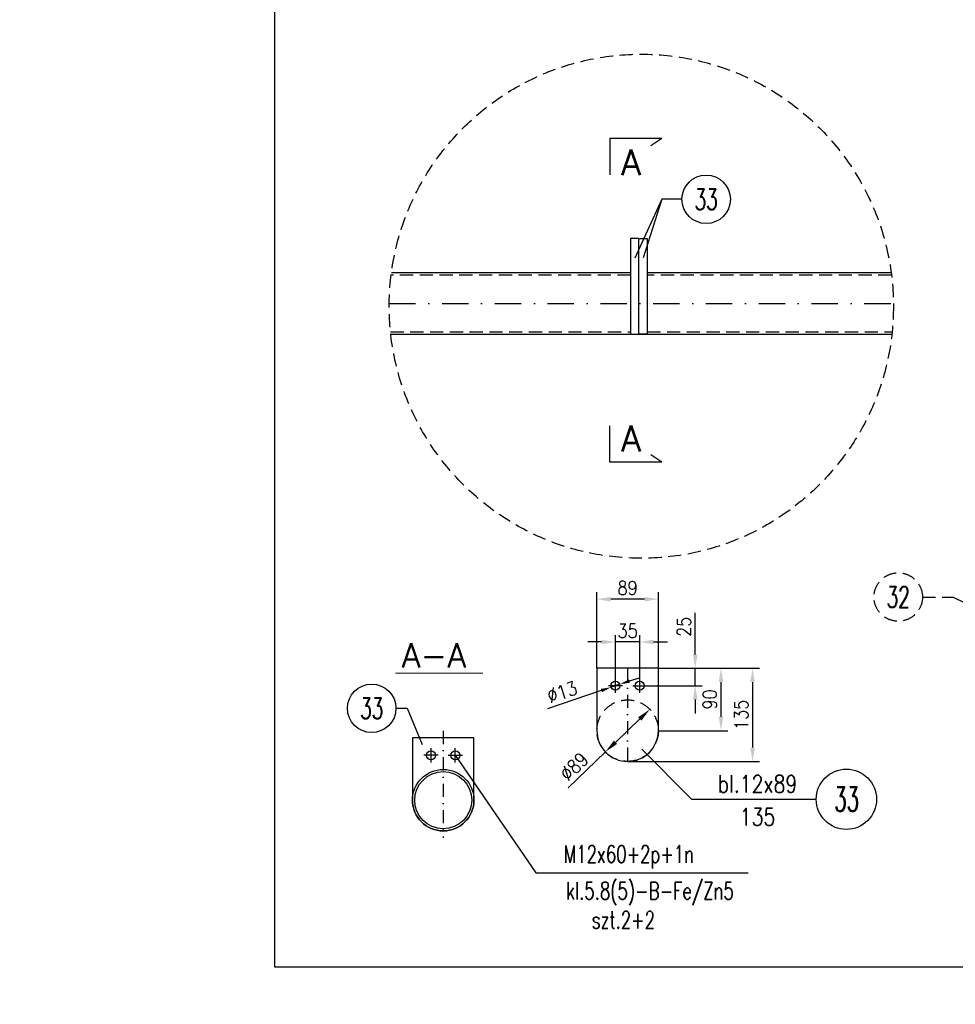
# Model space of a CAD drawing. Header units: millimetres. Extents: x -34919 to 306996, y -293018 to -145733.
# Tile 126 of 256: x 76572 to 77924, y -204822 to -203398. Entities that reach past the tile are written whole.
import ezdxf
from ezdxf.enums import TextEntityAlignment as Align

# ---------------------------------------------------------------- set-up
doc = ezdxf.new("R2010")
doc.units = ezdxf.units.MM
doc.header["$LTSCALE"] = 3
doc.linetypes.add('DASHDOT', pattern=[25.4, 12.7, -6.35, 0, -6.35])
doc.linetypes.add('HIDDEN', pattern=[9.525, 6.35, -3.175])
for name, color, linetype in [('1_Słupy', 1, 'Continuous'), ('CIENKA', 4, 'Continuous'), ('K-wypełnienia', 8, 'Continuous'), ('LAYER0', 7, 'Continuous'), ('poziome 1', 7, 'Continuous'), ('Prz', 5, 'Continuous'), ('slupki', 7, 'Continuous'), ('stezenia', 4, 'Continuous'), ('TROJKAT', 21, 'Continuous')]:
    doc.layers.add(name, color=color, linetype=linetype)
doc.layers.add('OPISY', color=2, linetype='Continuous', lineweight=13)
doc.styles.add('NOVE3', font='romans.shx', dxfattribs={"width": 0.7})
doc.styles.add('R20', font='romans.shx', dxfattribs={"width": 0.85})
doc.styles.add('R50', font='romans.shx', dxfattribs={"width": 0.85, "height": 50})
doc.styles.add('ROMANS', font='romans.shx')
doc.styles.add('WYMIARY', font='ROMANS.shx', dxfattribs={"width": 0.75, "oblique": 15})
doc.dimstyles.new('Skala 1_10', dxfattribs={"dimscale": 10, "dimtxt": 2, "dimasz": 2, "dimexe": 1, "dimexo": 0, "dimtad": 1, "dimdec": 0, "dimdsep": 46, "dimtxsty": 'R20', "dimcen": 0, "dimclrd": 4, "dimclre": 4, "dimclrt": 3, "dimadec": 0, "dimazin": 0, "dimtfac": 1, "dimtdec": 0, "dimtix": 1, "dimtmove": 0, "dimatfit": 2, "dimfxl": 1, "dimtolj": 1, "dimtzin": 0, "dimarcsym": 0})

# ---------------------------------------------------------------- blocks, each defined once
blk = doc.blocks.new('*D271')
at = {"layer": 'Defpoints', "color": 0, "transparency": 16777216}
for p in [(77406, -204235.9), (77406, -204335.8), (77494.9, -204335.8)]:
    blk.add_point(p, dxfattribs=at)
at = {"layer": 'stezenia', "color": 4, "lineweight": -2, "transparency": 16777216}
for p, q in [((77406, -204335.8), (77406, -204225.9)), ((77494.9, -204335.8), (77494.9, -204225.9)), ((77474.9, -204235.9), (77426, -204235.9))]:
    blk.add_line(p, q, dxfattribs=at)
at = {"layer": 'stezenia', "color": 4, "transparency": 16777216}
for points in [[(77426, -204232.6), (77426, -204239.3), (77406, -204235.9)], [(77474.9, -204232.6), (77474.9, -204239.3), (77494.9, -204235.9)]]:
    blk.add_solid(points, dxfattribs=at)
at = {"layer": 'stezenia', "color": 3, "transparency": 16777216, "insert": (77450.4, -204219.7), "char_height": 20, "attachment_point": 5, "style": 'R20'}
blk.add_mtext('\\A1;89', dxfattribs=at)
blk = doc.blocks.new('*D272')
at = {"layer": 'Defpoints', "color": 0, "transparency": 16777216}
for p in [(77494.9, -204335.8), (77450.4, -204470.4), (77631, -204470.4)]:
    blk.add_point(p, dxfattribs=at)
at = {"layer": 'stezenia', "color": 4, "lineweight": -2, "transparency": 16777216}
for p, q in [((77494.9, -204335.8), (77641, -204335.8)), ((77631, -204355.8), (77631, -204450.4)), ((77450.4, -204470.4), (77641, -204470.4))]:
    blk.add_line(p, q, dxfattribs=at)
at = {"layer": 'stezenia', "color": 4, "transparency": 16777216}
for points in [[(77627.6, -204355.8), (77634.3, -204355.8), (77631, -204335.8)], [(77627.6, -204450.4), (77634.3, -204450.4), (77631, -204470.4)]]:
    blk.add_solid(points, dxfattribs=at)
at = {"layer": 'stezenia', "color": 3, "transparency": 16777216, "insert": (77614.7, -204403.1), "char_height": 20, "attachment_point": 5, "rotation": 90, "style": 'R20'}
blk.add_mtext('\\A1;135', dxfattribs=at)
blk = doc.blocks.new('*D273')
at = {"layer": 'Defpoints', "color": 0, "transparency": 16777216}
for p in [(77494.9, -204335.8), (77494.9, -204426), (77585.3, -204426)]:
    blk.add_point(p, dxfattribs=at)
at = {"layer": 'stezenia', "color": 4, "lineweight": -2, "transparency": 16777216}
for p, q in [((77494.9, -204335.8), (77595.3, -204335.8)), ((77585.3, -204355.8), (77585.3, -204406)), ((77494.9, -204426), (77595.3, -204426))]:
    blk.add_line(p, q, dxfattribs=at)
at = {"layer": 'stezenia', "color": 4, "transparency": 16777216}
for points in [[(77582, -204355.8), (77588.7, -204355.8), (77585.3, -204335.8)], [(77582, -204406), (77588.7, -204406), (77585.3, -204426)]]:
    blk.add_solid(points, dxfattribs=at)
at = {"layer": 'stezenia', "color": 3, "transparency": 16777216, "insert": (77569.1, -204380.9), "char_height": 20, "attachment_point": 5, "rotation": 90, "style": 'R20'}
blk.add_mtext('\\A1;90', dxfattribs=at)
blk = doc.blocks.new('*D274')
at = {"layer": 'Defpoints', "color": 0, "transparency": 16777216}
for p in [(77432.8, -204297.8), (77432.8, -204350.9, 0), (77467.9, -204350.9, 0)]:
    blk.add_point(p, dxfattribs=at)
at = {"layer": 'stezenia', "color": 4, "lineweight": -2, "transparency": 16777216}
for p, q in [((77432.8, -204350.9), (77432.8, -204287.8)), ((77467.9, -204350.9), (77467.9, -204287.8)), ((77412.8, -204297.8), (77392.8, -204297.8)), ((77467.9, -204297.8), (77432.8, -204297.8)), ((77487.9, -204297.8), (77507.9, -204297.8))]:
    blk.add_line(p, q, dxfattribs=at)
at = {"layer": 'stezenia', "color": 4, "transparency": 16777216}
for points in [[(77412.8, -204294.5), (77412.8, -204301.1), (77432.8, -204297.8)], [(77487.9, -204294.5), (77487.9, -204301.1), (77467.9, -204297.8)]]:
    blk.add_solid(points, dxfattribs=at)
at = {"layer": 'stezenia', "color": 3, "transparency": 16777216, "insert": (77450.4, -204281.6), "char_height": 20, "attachment_point": 5, "style": 'R20'}
blk.add_mtext('\\A1;35', dxfattribs=at)
blk = doc.blocks.new('*D263')
at = {"layer": 'Defpoints', "color": 0, "transparency": 16777216}
for p in [(77494.9, -204335.8), (77478.1, -204361.1, 0), (77548.1, -204361.1)]:
    blk.add_point(p, dxfattribs=at)
at = {"layer": 'stezenia', "color": 4, "lineweight": -2, "transparency": 16777216}
for p, q in [((77548.1, -204315.8), (77548.1, -204255.7)), ((77494.9, -204335.8), (77558.1, -204335.8)), ((77548.1, -204361.1), (77548.1, -204335.8)), ((77478.1, -204361.1), (77558.1, -204361.1)), ((77548.1, -204381.1), (77548.1, -204401.1))]:
    blk.add_line(p, q, dxfattribs=at)
at = {"layer": 'stezenia', "color": 4, "transparency": 16777216}
for points in [[(77544.8, -204315.8), (77551.5, -204315.8), (77548.1, -204335.8)], [(77544.8, -204381.1), (77551.5, -204381.1), (77548.1, -204361.1)]]:
    blk.add_solid(points, dxfattribs=at)
at = {"layer": 'stezenia', "color": 3, "transparency": 16777216, "insert": (77531.9, -204275.8), "char_height": 20, "attachment_point": 5, "rotation": 90, "style": 'R20'}
blk.add_mtext('\\A1;25', dxfattribs=at)
blk = doc.blocks.new('*D241')
at = {"layer": 'Defpoints', "color": 0, "transparency": 16777216}
for p in [(77439, -204359), (77426.7, -204363.2)]:
    blk.add_point(p, dxfattribs=at)
at = {"layer": 'LAYER0', "color": 4, "lineweight": -2, "transparency": 16777216}
for p, q in [((77439, -204359), (77426.7, -204363.2)), ((77453.2, -204354.2), (77467.4, -204349.4)), ((77412.4, -204368), (77334.7, -204394.4))]:
    blk.add_line(p, q, dxfattribs=at)
at = {"layer": 'LAYER0', "color": 4, "transparency": 16777216}
for points in [[(77452.4, -204351.9), (77454, -204356.6), (77439, -204359)], [(77411.6, -204365.6), (77413.2, -204370.4), (77426.7, -204363.2)]]:
    blk.add_solid(points, dxfattribs=at)
at = {"layer": 'LAYER0', "color": 3, "transparency": 16777216, "insert": (77355.7, -204370.1), "char_height": 20, "attachment_point": 5, "rotation": 18.7084, "style": 'R20'}
blk.add_mtext('\\A1;∅13', dxfattribs=at)
blk = doc.blocks.new('*D264')
at = {"layer": 'Defpoints', "color": 0, "transparency": 16777216}
for p in [(77482.5, -204395.2), (77418.3, -204456.7)]:
    blk.add_point(p, dxfattribs=at)
at = {"layer": 'stezenia', "color": 4, "lineweight": -2, "transparency": 16777216}
for p, q in [((77468, -204409), (77432.8, -204442.9)), ((77418.3, -204456.7), (77364.5, -204508.4))]:
    blk.add_line(p, q, dxfattribs=at)
at = {"layer": 'stezenia', "color": 4, "transparency": 16777216}
for points in [[(77465.7, -204406.6), (77470.4, -204411.4), (77482.5, -204395.2)], [(77430.5, -204440.5), (77435.1, -204445.3), (77418.3, -204456.7)]]:
    blk.add_solid(points, dxfattribs=at)
at = {"layer": 'stezenia', "color": 3, "transparency": 16777216, "insert": (77373, -204477.8), "char_height": 20, "attachment_point": 5, "rotation": 43.835, "style": 'R20'}
blk.add_mtext('\\A1;∅89', dxfattribs=at)

msp = doc.modelspace()

# ---------------------------------------------------------------- linework, layer by layer
at = {"color": 1}
for p, q in [((77499.694, -203569.938, 0), (77424.876, -203569.938, 0)), ((77424.876, -203569.938, 0), (77424.876, -203622.614, 0)), ((77499.694, -203569.938, 0), (77484.093, -203580.736, 0)), ((77424.876, -204038.012, 0), (77424.876, -203985.336, 0)), ((77499.694, -204038.012, 0), (77484.093, -204027.214, 0)), ((77499.694, -204038.012, 0), (77424.876, -204038.012, 0))]:
    msp.add_line(p, q, dxfattribs=at)
at = {"color": 7}
for p, q in [((77443, -204361.117, 0), (77422.615, -204361.117, 0)), ((77432.808, -204371.309, 0), (77432.808, -204350.925, 0)), ((77457.715, -204361.117, 0), (77478.1, -204361.117, 0)), ((77467.908, -204371.309, 0), (77467.908, -204350.925, 0)), ((77176.443, -204461.64, 0), (77156.059, -204461.64, 0)), ((77166.251, -204471.832, 0), (77166.251, -204451.448, 0)), ((77191.159, -204461.64, 0), (77211.543, -204461.64, 0)), ((77201.351, -204471.832, 0), (77201.351, -204451.448, 0))]:
    msp.add_line(p, q, dxfattribs=at)
at = {"color": 4}
msp.add_line((77542.93, -204525.199, 0), (77723.048, -204525.199, 0), dxfattribs=at)
at = {"color": 6}
for points in [[(77454.763, -203852.962), (77466.763, -203852.962), (77466.763, -203714.737), (77454.763, -203714.737)], [(77478.763, -203852.962), (77466.763, -203852.962), (77466.763, -203714.737), (77478.763, -203714.737)]]:
    msp.add_lwpolyline(points, close=True, dxfattribs=at)
for points in [[(77494.858, -204335.767), (77405.958, -204335.767), (77405.958, -204425.962, 1), (77494.858, -204425.962)], [(77228.301, -204436.29), (77139.401, -204436.29), (77139.401, -204526.485, 1), (77228.301, -204526.485)]]:
    msp.add_lwpolyline(points, format="xyb", close=True, dxfattribs=at)
at = {"color": 4}
for centre in [(77563.938, -203657.857), (77080.512, -204393.708)]:
    msp.add_circle(centre, 35, dxfattribs=at)
at = {"color": 6}
for centre in [(77432.808, -204361.117, 0), (77467.908, -204361.117, 0), (77166.251, -204461.64, 0), (77201.351, -204461.64, 0)]:
    msp.add_circle(centre, 6.5, dxfattribs=at)
at = {"layer": 'CIENKA', "linetype": 'Continuous'}
for p, q in [((77528.938, -203657.857), (77499.766, -203657.857)), ((77115.512, -204393.708), (77131.738, -204393.708)), ((77542.93, -204525.199, 0), (77470.843, -204452.724, 0))]:
    msp.add_line(p, q, dxfattribs=at)
at = {"layer": 'CIENKA', "linetype": 'Continuous', "flags": 128}
for points in [[(77499.766, -203657.857), (77460.94, -203742.866)], [(77499.766, -203657.857), (77472.751, -203742.53)], [(77131.738, -204393.708), (77153.559, -204445.957)]]:
    msp.add_lwpolyline(points, dxfattribs=at)
at = {"layer": 'K-wypełnienia', "color": 1, "linetype": 'Continuous'}
msp.add_circle((77766.614, -204525.199, 0), 43.566, dxfattribs=at)
at = {"layer": 'OPISY', "color": 1, "flags": 128}
msp.add_lwpolyline([(77241.292, -204343.112), (77115.062, -204343.112)], dxfattribs=at)
at = {"layer": 'poziome 1', "color": 3, "linetype": 'HIDDEN'}
msp.add_circle((77470.192, -203812.448, 0), 364.376, dxfattribs=at)
at = {"layer": 'Prz'}
msp.add_lwpolyline([(81040.477, -204767.769), (76940.477, -204767.769), (76940.477, -201867.769), (81040.477, -201867.769)], close=True, dxfattribs=at)
at = {"layer": 'slupki', "color": 4, "linetype": 'DASHDOT'}
msp.add_line((77105.837, -203808.512), (77834.547, -203808.512), dxfattribs=at)
at = {"layer": 'slupki', "linetype": 'HIDDEN'}
msp.add_line((77876.566, -204232.813, 0), (77920.769, -204232.813, 0), dxfattribs=at)
at = {"layer": 'slupki', "color": 4, "linetype": 'DASHDOT', "ltscale": 0.5}
msp.add_line((77450.408, -204335.767), (77450.408, -204470.412), dxfattribs=at)
at = {"layer": 'slupki', "linetype": 'HIDDEN'}
for points in [[(77454.763, -203767.662), (77108.578, -203767.662)], [(77831.805, -203767.662), (77478.763, -203767.662)], [(77107.69, -203849.362), (77454.763, -203849.362)], [(77478.763, -203849.362), (77832.694, -203849.362)]]:
    msp.add_lwpolyline(points, dxfattribs=at)
at = {"layer": 'slupki', "linetype": 'HIDDEN', "elevation": 0, "flags": 128}
msp.add_lwpolyline([(77920.769, -204232.813), (78011.232, -204277.574)], dxfattribs=at)
at = {"layer": 'slupki', "color": 4, "linetype": 'DASHDOT', "ltscale": 0.5}
msp.add_lwpolyline([(77183.851, -204426.29), (77183.851, -204580.935)], dxfattribs=at)
at = {"layer": 'slupki', "linetype": 'HIDDEN'}
for centre, radius in [((77841.566, -204232.813, 0), 35), ((77450.408, -204425.962), 44.45)]:
    msp.add_circle(centre, radius, dxfattribs=at)
at = {"layer": 'stezenia', "color": 3}
for points in [[(77454.763, -203764.062), (77109.042, -203764.062)], [(77831.341, -203764.062), (77478.763, -203764.062)], [(77108.075, -203852.962), (77832.309, -203852.962)]]:
    msp.add_lwpolyline(points, dxfattribs=at)
for radius in [44.45, 41.25]:
    msp.add_circle((77183.851, -204526.485), radius, dxfattribs=at)
at = {"layer": 'TROJKAT', "color": 4, "linetype": 'Continuous'}
for p, q in [((77201.351, -204461.64, 0), (77317.643, -204631.287)), ((77317.643, -204631.287), (77624.69, -204631.287))]:
    msp.add_line(p, q, dxfattribs=at)

# ---------------------------------------------------------------- texts
at = {"color": 3, "style": 'WYMIARY', "width": 0.65}
for s, p in [('33', (77563.938, -203657.857)), ('32', (77841.566, -204232.813, 0)), ('33', (77080.512, -204393.708))]:
    msp.add_text(s, height=30, dxfattribs=at).set_placement(p, align=Align.MIDDLE)
at = {"color": 20, "insert": (33837.901, -182331.101), "char_height": 300, "width": 16331.01415, "attachment_point": 1, "style": 'NOVE3'}
msp.add_mtext('{\\C1;Wytyczne montażowe\\P\\H0.83333x;\\C3;Podczas montażu należy bezwzględnie przestrzegać dopuszczalnych tolerancji z uwagi na ścisłe dopasowanie elementów amortyzujących ugięcia dźwigarów przekrycia auli.\\P\\H1.2x;\\C1;\\PZabezpieczenia antykorozyjne.\\C256;\\P\\H0.83333x;\\C3;Wszystkie elementy stalowe konstrukcji należy poddać ocynkowaniu ogniowemu.\\PKonstrukcje przeznaczone do cynkowania ogniowego powinny odpowiadać następującym warunkom:\\P\\pl900;^I1. Spoiny powinny być wykonane metodą półautomatyczną w osłonie gazów ochronnych. Nie zaleca się spawania elektrodą otuloną, ze względu na złą jakość powłoki cynkowej na spoinach.\\P^I2. Powierzchnia konstrukcji powinna być wolna od: zawalcowań, zgorzelin, odprysków po spawaniu, ostrych krawędzi, zanieczyszczeń farbami, olejami, emulsjami oraz innymi materiałami stosowanymi przy trasowaniu, znakowaniu, spawaniu, wierceniu itp. W przypadku spawania elektrodą należy dokładnie usunąć otulinę spawalniczą w celu zminimalizowania wad powłoki. Po ocynkowaniu uwydatnią się wady jakości powierzchni stali np. zawalcowania, rysy traserskie, zeszlifowania, pory, odpryski spawalnicze, wadliwe spoiny.\\P^I3. Elementy konstrukcyjne powinny posiadać odpowiednie otwory technologiczne do odpowietrzenia, swobodnego przepływu cynku zewnątrz i wewnątrz elementu oraz do podwieszenia (mogą być przyspawane uchwyty z blachy z otworami).\\P^I4. W przypadku powierzchni spawanych na zakładkę, spoina powinna być szczelna ze wszystkich stron (spawana na około), a nakładki szczelnie przylegać do konstrukcji. Przekroje skrzynkowe oraz powierzchnie nakładające się mogą powodować uszkodzenie konstrukcji - pękanie spoin.\\P^I5. Każdy element konstrukcyjny powinien składać się z jednego gatunku stali.\\P^I6. Konstrukcje nie powinny posiadać małych szczelin lub wnęk. Spoiny powinny być szczelne i zamknięte wokół elementu, ponieważ w przeciwnym przypadku mogą po cynkowaniu wylewać się z nich resztki topnika i kwasu pogarszając jakość powłoki (tzw. "krwawe wycieki").\\P^I7. Naddatek wymiarowy dla otworów pod śruby powinien wynosić 1 - 2 mm.\\PTermiczne oddziaływanie kąpieli cynkowej uwalnia w elementach naprężenia wewnętrzne, co może powodować odkształcenia. Szczególnie uwidacznia się to w elementach spawanych. Dotyczy to także dwuteowników spawanych, których odkształcenia po cynkowaniu mogą przekroczyć dopuszczalne normy, oraz nie usztywnionych arkuszy blach i otwartych kształtowników giętych.\\P\\C256;\\P\\pl0;\\H1.2x;\\C1;Malowanie konstrukcji.\\P\\H0.83333x;\\C3;Wszystkie elementy stalowe konstrukcji należy pomalować proszkowo na kolor RAL 9011}', dxfattribs=at)
at = {"layer": '1_Słupy', "color": 1, "style": 'ROMANS'}
for p in [(77440.68, -203623.143, 0), (77440.68, -204022.306, 0)]:
    msp.add_text('A', height=37.5, dxfattribs=at).set_placement(p)
at = {"layer": 'OPISY', "color": 1, "style": 'ROMANS'}
msp.add_text('A-A', height=35, dxfattribs=at).set_placement((77124.02, -204334.657))
at = {"layer": 'OPISY', "style": 'R50', "width": 0.8}
for s, p in [('bl.12x89', (77638.202, -204502.986, 0)), ('135', (77638.202, -204550.587, 0))]:
    msp.add_text(s, height=25, dxfattribs=at).set_placement(p, align=Align.MIDDLE)
at = {"layer": 'OPISY', "color": 2, "style": 'R50', "width": 0.6}
msp.add_text('33', height=35, dxfattribs=at).set_placement((77767.006, -204524.99, 0), align=Align.MIDDLE)
at = {"layer": 'OPISY', "color": 3, "style": 'ROMANS', "width": 0.7}
for s, p in [('M12x60+2p+1n', (77452.327, -204616.903)), ('kl.5.8(5)-B-Fe/Zn5', (77482.74, -204669.982)), ('szt.2+2', (77444.325, -204712.114))]:
    msp.add_text(s, height=25, dxfattribs=at).set_placement(p, align=Align.CENTER)

# ---------------------------------------------------------------- dimensions: what is measured, and where the dimension line sits
at = {"layer": 'LAYER0', "color": 1}
dim = msp.add_diameter_dim_2p(p1=(77438.964, -204359.032, 0), p2=(77426.651, -204363.202, 0), dimstyle='Skala 1_10', override={"dimasz": 1.5}, dxfattribs=at)
dim.commit()
dim.dimension.update_dxf_attribs({"geometry": '*D241', "text_midpoint": (77360.89, -204385.472, 0), "dimtype": 163})
at = {"layer": 'stezenia', "color": 3}
for base, p1, p2, picture, middle in [((77405.958, -204235.942), (77494.858, -204335.767), (77405.958, -204335.767), '*D271', (77450.408, -204219.692)), ((77432.808, -204297.807), (77467.908, -204350.925, 0), (77432.808, -204350.925, 0), '*D274', (77450.358, -204281.557))]:
    dim = msp.add_linear_dim(base=base, p1=p1, p2=p2, dimstyle='Skala 1_10', dxfattribs=at)
    dim.commit()
    dim.dimension.update_dxf_attribs({"geometry": picture, "text_midpoint": middle})
dim = msp.add_linear_dim(base=(77548.15, -204361.117), p1=(77494.858, -204335.767), p2=(77478.1, -204361.117, 0), angle=90, dimstyle='Skala 1_10', dxfattribs=at)
dim.commit()
dim.dimension.update_dxf_attribs({"geometry": '*D263', "text_midpoint": (77548.15, -204275.755), "dimtype": 160})
for base, p2, picture, middle in [((77630.98, -204470.412), (77450.408, -204470.412), '*D272', (77614.73, -204403.09)), ((77585.35, -204425.962), (77494.858, -204425.962), '*D273', (77569.1, -204380.865))]:
    dim = msp.add_linear_dim(base=base, p1=(77494.858, -204335.767), p2=p2, angle=90, dimstyle='Skala 1_10', dxfattribs=at)
    dim.commit()
    dim.dimension.update_dxf_attribs({"geometry": picture, "text_midpoint": middle})
dim = msp.add_diameter_dim_2p(p1=(77482.471, -204395.177), p2=(77418.344, -204456.748), dimstyle='Skala 1_10', dxfattribs=at)
dim.commit()
dim.dimension.update_dxf_attribs({"geometry": '*D264', "text_midpoint": (77384.227, -204489.505), "dimtype": 163})

doc.saveas('drawing.dxf')
